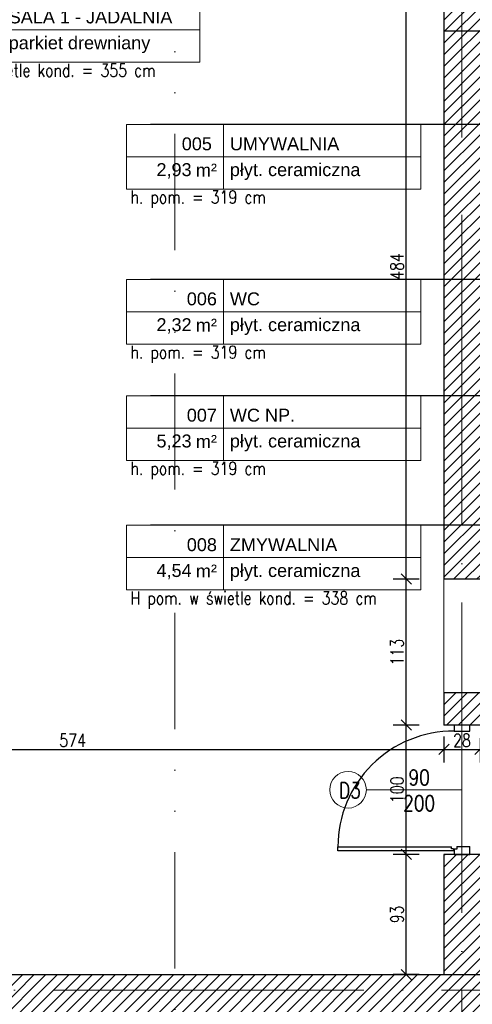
# Model space of a CAD drawing. Header units: millimetres. Extents: x -66901 to 936319, y -323998 to 488548.
# Tile 45 of 84: x 739370 to 742869, y 74331 to 81952. Entities that reach past the tile are written whole.
import ezdxf
from ezdxf import colors
from ezdxf.entities.mleader import LeaderData, LeaderLine
from ezdxf.enums import TextEntityAlignment as Align
from ezdxf.math import Vec2, Vec3

# ---------------------------------------------------------------- set-up
doc = ezdxf.new("R2010")
doc.units = ezdxf.units.MM
doc.header["$LTSCALE"] = 5
doc.header["$MEASUREMENT"] = 0
doc.linetypes.add('1KS_2KP-50', pattern=[37.05, 12, 6, -6.35, 0, -6.35, 0, -6.35])
doc.linetypes.add('ACAD_ISO04W100', pattern=[30, 24, -3, 0, -3])
doc.layers.add('A_DZIAŁOWA_PROJEKTOWANE', color=7, linetype='Continuous', lineweight=18, true_color=0x007cb0)
doc.layers.add('A_HATCH', color=7, linetype='Continuous', lineweight=5, true_color=0x999999)
for name, color, linetype, lineweight in [('A_KONST_ISTNIEJĄCE', 83, 'Continuous', 25), ('A_LINIA PRZEKROJOWA', 223, '1KS_2KP-50', 15), ('A_OPISY', 44, 'Continuous', 9), ('A_OSIE KONSTRUKCYJNE', 150, 'ACAD_ISO04W100', 5), ('A_WIDOK', 141, 'Continuous', 13), ('A_WYMIAROWANIE', 7, 'Continuous', 9)]:
    doc.layers.add(name, color=color, linetype=linetype, lineweight=lineweight)
doc.layers.add('K-S$UPY', color=4, linetype='Continuous')
doc.styles.add('ARIAL', font='arial.ttf')
doc.styles.get("Standard").update_dxf_attribs({"font": 'simplex.shx', "width": 0.8})
doc.dimstyles.new('1 do 100', dxfattribs={"dimtxt": 10, "dimasz": 8, "dimexe": 10, "dimexo": 10, "dimgap": 2, "dimtad": 1, "dimdec": 0, "dimtxsty": 'Standard', "dimblk": 'OBLIQUE', "dimcen": 2.5, "dimadec": 0, "dimazin": 0, "dimtfac": 1, "dimtdec": 0, "dimtmove": 0, "dimatfit": 3, "dimldrblk": 'OBLIQUE', "dimfxl": 10, "dimfxlon": 1, "dimarcsym": 0})
pattern_1 = [(45, (-15049.4887, -19245.573), (-4.490128, 4.490128), [])]

# ---------------------------------------------------------------- blocks, each defined once
blk = doc.blocks.new('*U221')
at = {"lineweight": 5}
for p, q in [((-75, -25), (-75, 25)), ((-75, 25), (0, 25)), ((0, 0), (0, 25)), ((0, 25), (152.71, 25)), ((152.71, 25), (152.71, -25)), ((-75, -25), (0, -25)), ((152.71, -25), (0, -25))]:
    blk.add_line(p, q, dxfattribs=at)
at = {"lineweight": 5, "ltscale": 18.5}
for p, q in [((0, 25), (0, -25)), ((-75, 0), (152.71, 0))]:
    blk.add_line(p, q, dxfattribs=at)
at = {"lineweight": 5, "ltscale": 18.5, "insert": (-5, -10.38), "char_height": 10, "attachment_point": 6, "style": 'ARIAL'}
blk.add_mtext('\\A1;m²', dxfattribs=at)
at = {"lineweight": 5, "style": 'ARIAL'}
blk.add_attdef('1NR', text='', height=10, dxfattribs=at).set_placement((-5, 5), align=Align.RIGHT)
blk.add_attdef('2POM', (5, 5), '', height=10, dxfattribs=at)
blk.add_attdef('4PL2', text='', height=10, dxfattribs=at).set_placement((-24.57, -5), align=Align.TOP_RIGHT)
blk.add_attdef('3POS', text='', height=10, dxfattribs=at).set_placement((5, -5), align=Align.TOP_LEFT)
blk = doc.blocks.new('_Dot')
at = {"color": 0, "linetype": 'ByBlock', "lineweight": -2}
blk.add_line((-0.5, 0), (-1, 0), dxfattribs=at)
at = {"color": 0, "linetype": 'ByBlock', "const_width": 0.5}
blk.add_lwpolyline([(-0.25, 0, 1), (0.25, 0, 1)], format="xyb", close=True, dxfattribs=at)
blk = doc.blocks.new('OSI')
at = {"layer": 'A_OSIE KONSTRUKCYJNE', "ltscale": 2}
for p, q in [((17829.03, 22227.01), (17829.03, 19966.92)), ((16013.11, 20727.12), (19027.17, 20727.12))]:
    blk.add_line(p, q, dxfattribs=at)
blk = doc.blocks.new('_Oblique')
at = {"color": 0, "linetype": 'ByBlock', "lineweight": -2}
blk.add_line((-0.5, -0.5), (0.5, 0.5), dxfattribs=at)
blk = doc.blocks.new('*D525')
at = {"layer": 'A_WYMIAROWANIE', "color": 0, "lineweight": -2, "ltscale": 2, "transparency": 16777216}
for p, q in [((14201.26, 18537.85), (14201.26, 18547.85)), ((14775.26, 18547.85), (14775.26, 18527.85)), ((14201.26, 18537.85), (14775.26, 18537.85))]:
    blk.add_line(p, q, dxfattribs=at)
at = {"layer": 'Defpoints', "color": 0, "ltscale": 2, "transparency": 16777216}
for p in [(14775.26, 18569.16), (14775.26, 18537.85), (14201.26, 18529.14)]:
    blk.add_point(p, dxfattribs=at)
at = {"layer": 'A_WYMIAROWANIE', "color": 0, "lineweight": -2, "ltscale": 2, "transparency": 16777216, "xscale": 8, "yscale": 8, "zscale": 8, "rotation": 180}
blk.add_blockref('_Oblique', (14201.26, 18537.85), dxfattribs=at)
at = {"layer": 'A_WYMIAROWANIE', "color": 0, "lineweight": -2, "ltscale": 2, "transparency": 16777216, "xscale": 8, "yscale": 8, "zscale": 8}
blk.add_blockref('_Oblique', (14775.26, 18537.85), dxfattribs=at)
at = {"layer": 'A_WYMIAROWANIE', "color": 0, "ltscale": 2, "transparency": 16777216, "insert": (14488.26, 18544.94), "char_height": 10, "attachment_point": 5}
blk.add_mtext('574', dxfattribs=at)
blk = doc.blocks.new('*D526')
at = {"layer": 'A_WYMIAROWANIE', "color": 0, "lineweight": -2, "ltscale": 2, "transparency": 16777216}
for p, q in [((14775.26, 18547.85), (14775.26, 18527.85)), ((14803.26, 18546.66), (14803.26, 18527.85)), ((14775.26, 18537.85), (14803.26, 18537.85))]:
    blk.add_line(p, q, dxfattribs=at)
at = {"layer": 'Defpoints', "color": 0, "ltscale": 2, "transparency": 16777216}
for p in [(14775.26, 18569.16), (14803.26, 18556.66), (14803.26, 18537.85)]:
    blk.add_point(p, dxfattribs=at)
at = {"layer": 'A_WYMIAROWANIE', "color": 0, "lineweight": -2, "ltscale": 2, "transparency": 16777216, "xscale": 8, "yscale": 8, "zscale": 8, "rotation": 180}
blk.add_blockref('_Oblique', (14775.26, 18537.85), dxfattribs=at)
at = {"layer": 'A_WYMIAROWANIE', "color": 0, "lineweight": -2, "ltscale": 2, "transparency": 16777216, "xscale": 8, "yscale": 8, "zscale": 8}
blk.add_blockref('_Oblique', (14803.26, 18537.85), dxfattribs=at)
at = {"layer": 'A_WYMIAROWANIE', "color": 0, "ltscale": 2, "transparency": 16777216, "insert": (14789.26, 18544.96), "char_height": 10, "attachment_point": 5}
blk.add_mtext('28', dxfattribs=at)
blk = doc.blocks.new('*D531')
at = {"layer": 'A_WYMIAROWANIE', "color": 0, "lineweight": -2, "ltscale": 2, "transparency": 16777216}
for p, q in [((14756.2, 18456.66), (14736.2, 18456.66)), ((14746.2, 18363.66), (14746.2, 18456.66)), ((14756.2, 18363.66), (14736.2, 18363.66))]:
    blk.add_line(p, q, dxfattribs=at)
at = {"layer": 'Defpoints', "color": 0, "ltscale": 2, "transparency": 16777216}
for p in [(14746.2, 18456.66), (14775.26, 18456.66), (14775.26, 18363.66)]:
    blk.add_point(p, dxfattribs=at)
at = {"layer": 'A_WYMIAROWANIE', "color": 0, "lineweight": -2, "ltscale": 2, "transparency": 16777216, "xscale": 8, "yscale": 8, "zscale": 8}
for p, rotation in [((14746.2, 18456.66), 90), ((14746.2, 18363.66), 270)]:
    blk.add_blockref('_Oblique', p, dxfattribs=dict(at, rotation=rotation))
at = {"layer": 'A_WYMIAROWANIE', "color": 0, "ltscale": 2, "transparency": 16777216, "insert": (14739.09, 18410.16), "char_height": 10, "attachment_point": 5, "rotation": 90}
blk.add_mtext('93', dxfattribs=at)
blk = doc.blocks.new('*D532')
at = {"layer": 'A_WYMIAROWANIE', "color": 0, "lineweight": -2, "ltscale": 2, "transparency": 16777216}
for p, q in [((14756.2, 18556.66), (14736.2, 18556.66)), ((14746.2, 18456.66), (14746.2, 18556.66)), ((14756.2, 18456.66), (14736.2, 18456.66))]:
    blk.add_line(p, q, dxfattribs=at)
at = {"layer": 'Defpoints', "color": 0, "ltscale": 2, "transparency": 16777216}
for p in [(14746.2, 18556.66), (14775.26, 18556.66), (14775.26, 18456.66)]:
    blk.add_point(p, dxfattribs=at)
at = {"layer": 'A_WYMIAROWANIE', "color": 0, "lineweight": -2, "ltscale": 2, "transparency": 16777216, "xscale": 8, "yscale": 8, "zscale": 8}
for p, rotation in [((14746.2, 18556.66), 90), ((14746.2, 18456.66), 270)]:
    blk.add_blockref('_Oblique', p, dxfattribs=dict(at, rotation=rotation))
at = {"layer": 'A_WYMIAROWANIE', "color": 0, "ltscale": 2, "transparency": 16777216, "insert": (14739.1, 18506.66), "char_height": 10, "attachment_point": 5, "rotation": 90}
blk.add_mtext('100', dxfattribs=at)
blk = doc.blocks.new('*D533')
at = {"layer": 'A_WYMIAROWANIE', "color": 0, "lineweight": -2, "ltscale": 2, "transparency": 16777216}
for p, q in [((14756.2, 18669.66), (14736.2, 18669.66)), ((14746.2, 18556.66), (14746.2, 18669.66)), ((14756.2, 18556.66), (14736.2, 18556.66))]:
    blk.add_line(p, q, dxfattribs=at)
at = {"layer": 'Defpoints', "color": 0, "ltscale": 2, "transparency": 16777216}
for p in [(14746.2, 18669.66), (14775.26, 18669.66), (14775.26, 18556.66)]:
    blk.add_point(p, dxfattribs=at)
at = {"layer": 'A_WYMIAROWANIE', "color": 0, "lineweight": -2, "ltscale": 2, "transparency": 16777216, "xscale": 8, "yscale": 8, "zscale": 8}
for p, rotation in [((14746.2, 18669.66), 90), ((14746.2, 18556.66), 270)]:
    blk.add_blockref('_Oblique', p, dxfattribs=dict(at, rotation=rotation))
at = {"layer": 'A_WYMIAROWANIE', "color": 0, "ltscale": 2, "transparency": 16777216, "insert": (14739.09, 18613.16), "char_height": 10, "attachment_point": 5, "rotation": 90}
blk.add_mtext('113', dxfattribs=at)
blk = doc.blocks.new('*D534')
at = {"layer": 'A_WYMIAROWANIE', "color": 0, "lineweight": -2, "ltscale": 2, "transparency": 16777216}
for p, q in [((14756.2, 19153.66), (14736.2, 19153.66)), ((14746.2, 18669.66), (14746.2, 19153.66)), ((14756.2, 18669.66), (14736.2, 18669.66))]:
    blk.add_line(p, q, dxfattribs=at)
at = {"layer": 'Defpoints', "color": 0, "ltscale": 2, "transparency": 16777216}
for p in [(14746.2, 19153.66), (14775.26, 19153.66), (14775.26, 18669.66)]:
    blk.add_point(p, dxfattribs=at)
at = {"layer": 'A_WYMIAROWANIE', "color": 0, "lineweight": -2, "ltscale": 2, "transparency": 16777216, "xscale": 8, "yscale": 8, "zscale": 8}
for p, rotation in [((14746.2, 19153.66), 90), ((14746.2, 18669.66), 270)]:
    blk.add_blockref('_Oblique', p, dxfattribs=dict(at, rotation=rotation))
at = {"layer": 'A_WYMIAROWANIE', "color": 0, "ltscale": 2, "transparency": 16777216, "insert": (14739.1, 18911.66), "char_height": 10, "attachment_point": 5, "rotation": 90}
blk.add_mtext('484', dxfattribs=at)
blk = doc.blocks.new('A$C704C2890')
at = {"layer": 'A_HATCH'}
h = blk.add_hatch(dxfattribs=at)
h.set_pattern_fill('ANSI31', color=256, scale=2)
h.set_pattern_definition(pattern_1)
h.paths.add_polyline_path([(1467, -1237), (865, -1237), (865, -584), (822, -584), (822, -1280), (1467, -1280)])
h.paths.add_polyline_path([(820, -584), (793, -584), (793, -875), (778, -875), (778, -1244), (635, -1244), (635, -1287), (820, -1287)])
h.paths.add_polyline_path([(865, -300), (793, -300), (793, -356), (865, -356)])
h.paths.add_polyline_path([(865, -5), (822, -5), (822, -70), (865, -70)])
h.paths.add_polyline_path([(822, -5), (793, -5), (793, -70), (822, -70)])
h.paths.add_polyline_path([(893, 38), (822, 38), (822, 43), (647.04, 43), (647.04, 35), (647, 0), (779, 0), (779, -5), (893, -5)])
h.paths.add_polyline_path([(1174, 38), (1130, 38), (1130, 30), (1130, -5), (1174, -5)])
h.paths.add_polyline_path([(421, 43), (370, 43), (370, 35), (370, 0), (421, 0)])
h.paths.add_polyline_path([(144, 43), (-43, 43), (-43, -73), (-35, -73), (0, -73), (0, 0), (144, 0)])
h.paths.add_polyline_path([(0, -293), (-43, -293), (-43, -349), (-35, -349), (0, -349)])
h.paths.add_polyline_path([(0, -581), (-43, -581), (-43, -1181), (0, -1181)])
h.paths.add_polyline_path([(476, -1396), (0, -1396), (0, -1377), (-43, -1377), (-43, -1439), (476, -1439), (476, -1427.08)])
h.paths.add_polyline_path([(678, -1396), (654, -1396), (635, -1396), (576, -1396), (576, -1439), (678, -1439)])
h = blk.add_hatch(dxfattribs=at)
h.set_pattern_fill('ANSI31', color=256, scale=2)
h.set_pattern_definition(pattern_1)
h.paths.add_polyline_path([(2024, -1237), (1954, -1237), (1914, -1237), (1914, -1280), (1958, -1280), (1958, -1294), (2024, -1294)])
h.paths.add_polyline_path([(1739, -1237), (1567, -1237), (1567, -1280), (1739, -1280)])
h.paths.add_polyline_path([(1467, -1144), (1439, -1144), (1439, -1237), (1467, -1237)])
h.paths.add_polyline_path([(1467, -1019), (1439, -1019), (1439, -1044), (1467, -1044)])
h.paths.add_polyline_path([(1467, -507), (1439, -507), (1439, -931), (1467, -931)])
h.paths.add_polyline_path([(1516, -597), (1467, -597), (1467, -667), (1516, -667)])
h.paths.add_polyline_path([(1516, -479), (1482, -479), (1482, -447), (1475.1, -447), (1439, -447), (1439, -507), (1467, -507), (1516, -507)])
h.paths.add_polyline_path([(1954, -479), (1727, -479), (1727, -474), (1699, -474), (1699, -479), (1699, -507), (1954, -507)])
h.paths.add_polyline_path([(1727, -349), (1699, -349), (1699, -384), (1727, -384)])
h.paths.add_polyline_path([(1727, -172), (1727, -129), (1674, -129), (1674, -136.43), (1674, -172), (1699, -172), (1699, -245), (1727, -245)])
h.paths.add_polyline_path([(1482, 38), (1411, 38), (1411, 30), (1411, -5), (1439, -5), (1439, -172), (1529, -172), (1529, -129), (1482, -129)])
h.paths.add_polyline_path([(1482, -172), (1439, -172), (1439, -320), (1482, -320)])
at = {"color": 144}
for p, q in [((1444.92, -1139.61), (1444.92, -1138.06)), ((1446.46, -1139.61), (1444.92, -1139.61)), ((1449.03, -1140.03), (1447.04, -1140.03)), ((1449.03, -1138.04), (1449.03, -1140.03))]:
    blk.add_line(p, q, dxfattribs=at)
for points in [[(1458.96, -1044), (1447.04, -1044), (1447.04, -1048.64), (1458.96, -1048.64), (1458.96, -1044)], [(1446.46, -1141.15), (1357.06, -1141.15), (1357.06, -1138.06), (1444.92, -1138.06)], [(1446.46, -1139.61), (1446.46, -1141.15)], [(1447.04, -1140.03), (1447.04, -1144), (1458.96, -1144), (1458.96, -1138.04)], [(1449.03, -1138.04), (1458.96, -1138.04)]]:
    blk.add_lwpolyline(points, dxfattribs=at)
blk.add_arc((1446.49, -1138.06), 89.43, 89.64515, 180.00111, dxfattribs=at)
at = {"layer": 'A_KONST_ISTNIEJĄCE', "ltscale": 2}
for p, q in [((1439, -447), (1439, -931)), ((1467, -507), (1439, -507)), ((1467, -931), (1439, -931)), ((1439, -1019), (1439, -1044)), ((1467, -1019), (1439, -1019)), ((1467, -1044), (1439, -1044)), ((1439, -1144), (1439, -1237)), ((1467, -1144), (1439, -1144)), ((865, -1237), (1467, -1237))]:
    blk.add_line(p, q, dxfattribs=at)
at = {"layer": 'A_LINIA PRZEKROJOWA'}
blk.add_line((1230.95, -1973.34), (1230.95, 198.11), dxfattribs=at)
at = {"layer": 'A_OPISY', "color": 144, "transparency": 33554559}
blk.add_line((1453.07, -1094.02), (1379.09, -1094.02), dxfattribs=at)
blk.add_circle((1364.94, -1094.02), 14.15, dxfattribs=at)
at = {"layer": 'A_WIDOK', "ltscale": 2}
blk.add_line((1439, -931), (1439, -1019), dxfattribs=at)
at = {"layer": 'A_OPISY'}
for p, values in [((1097.6, -505.87), {'1NR': '017', '2POM': 'SALA 1 - JADALNIA', '3POS': 'parkiet drewniany', '4PL2': '70,72'}), ((1268.58, -604.07), {'1NR': '005 ', '2POM': 'UMYWALNIA', '3POS': 'płyt. ceramiczna', '4PL2': '2,93'}), ((1268.58, -724.07), {'1NR': '006', '2POM': 'WC', '3POS': 'płyt. ceramiczna', '4PL2': '2,32'}), ((1268.58, -814.07), {'1NR': '007', '2POM': 'WC NP.', '3POS': 'płyt. ceramiczna', '4PL2': '5,23'}), ((1268.58, -914.34), {'1NR': '008', '2POM': 'ZMYWALNIA', '3POS': 'płyt. ceramiczna', '4PL2': '4,54'})]:
    blk.add_blockref('*U221', p, dxfattribs=at).add_auto_attribs(values)
at = {"layer": 'A_OSIE KONSTRUKCYJNE'}
blk.add_blockref('OSI', (-16376.03, -21976.12), dxfattribs=at)
at = {"layer": 'A_OPISY', "char_height": 10, "width": 254.3544, "attachment_point": 1}
for s, insert in [('H pom. w świetle kond. = 355 cm', (1025.79, -532.13)), ('h. pom. = 319 cm', (1196.77, -630.32)), ('h. pom. = 319 cm', (1196.77, -750.32)), ('h. pom. = 319 cm', (1196.77, -840.32)), ('H pom. w świetle kond. = 338 cm', (1196.77, -940.59))]:
    blk.add_mtext(s, dxfattribs=dict(at, insert=insert))
at = {"layer": 'A_OPISY', "color": 144, "transparency": 33554559, "char_height": 12, "width": 44.3905, "attachment_point": 5}
for s, insert in [('90\\P200', (1419.91, -1094.47)), ('D3', (1366.44, -1094.47))]:
    blk.add_mtext(s, dxfattribs=dict(at, insert=insert))
at = {"layer": 'A_OPISY'}
for tag, p in [('90+15', (1523.57, -388.18)), ('200', (1523.57, -407.04))]:
    blk.add_attdef(tag, p, '', height=9.86, dxfattribs=at)
blk.add_attdef('OZ', (1572.64, -382.31), '', height=9.86, rotation=270, dxfattribs=at)
at = {"layer": 'A_WYMIAROWANIE', "ltscale": 2}
for base, p1, p2, picture, middle in [((1409.95, -447), (1439, -931), (1439, -447), '*D534', (1402.84, -689)), ((1409.95, -931), (1439, -1044), (1439, -931), '*D533', (1402.84, -987.5)), ((14746.2, -1044), (14775.26, -1144), (1439, -1044), '*D532', (1402.84, -1094))]:
    dim = blk.add_linear_dim(base=base, p1=p1, p2=p2, angle=90, dimstyle='1 do 100', override={"dimtmove": 1}, dxfattribs=at)
    dim.commit()
    dim.dimension.update_dxf_attribs({"geometry": picture, "text_midpoint": middle, "insert": (-13336.26, -19600.66)})
dim = blk.add_linear_dim(base=(1439, -1062.81), p1=(865, -1071.52), p2=(1439, -1031.5), dimstyle='1 do 100', dxfattribs=at)
dim.commit()
dim.dimension.update_dxf_attribs({"geometry": '*D525', "text_midpoint": (1152, -1055.72), "insert": (-13336.26, -19600.66)})
dim = blk.add_linear_dim(base=(1467, -1062.81), p1=(1439, -1031.5), p2=(1467, -1044), dimstyle='1 do 100', override={"dimtmove": 1}, dxfattribs=at)
dim.commit()
dim.dimension.update_dxf_attribs({"geometry": '*D526', "text_midpoint": (1453, -1055.7), "insert": (-13336.26, -19600.66)})
dim = blk.add_linear_dim(base=(1409.95, -1144), p1=(1439, -1237), p2=(1439, -1144), angle=90, dimstyle='1 do 100', dxfattribs=at)
dim.commit()
dim.dimension.update_dxf_attribs({"geometry": '*D531', "text_midpoint": (1402.84, -1190.5), "insert": (-13336.26, -19600.66)})
at = {"layer": 'A_DZIAŁOWA_PROJEKTOWANE', "ltscale": 2}
ml = blk.add_multileader_mtext('Standard', dxfattribs=at)
ml.set_content('DOCIEPLENIE  ŚCIANY ZEWNĘTRZNEJ IZOLACJĄ TERMICZNĄ - STYROPIAN GR.12CM ', color=256)
ml.set_leader_properties()
ml.build(insert=Vec2(0, 0))
ml.multileader.update_dxf_attribs({"arrow_head_size": 8})
ctx = ml.context
ctx.base_point, ctx.char_height, ctx.arrow_head_size, ctx.plane_origin = Vec3(-279.69, -702.51), 8, 8, Vec3(-199.73, -738.69)
notes = []
notes.append((ctx, [(0, (1, 1, 0), (-90.62, -702.51), (-1, 0), 8, [(0, [(-49, -738.69)], 0, [])])]))
ctx.mtext.insert, ctx.mtext.width, ctx.mtext.defined_height, ctx.mtext.flow_direction = Vec3(-240.14, -698.44), 189.5849, 56.48, 5
ml = blk.add_multileader_mtext('Standard', dxfattribs=at)
ml.set_content('WYKONAĆ POSZERZENIE BIEGU O 5CM NA CAŁEJ DŁUGOŚCI BIEGU POPRZEZ SKUCIE CZĘŚCI ŚCIANY. \\PDODATKOWO WYKONAĆ WKUCIE PORĘCZY GR. 4CM  W ŚCIANĘ, OTWÓR WYKONAĆ NA WYS. 100-120 CM, GŁĘBOKOŚCI 9CM.', color=256)
ml.set_leader_properties()
ml.build(insert=Vec2(0, 0))
ml.multileader.update_dxf_attribs({"arrow_head_size": 8})
ctx = ml.context
ctx.base_point, ctx.char_height, ctx.arrow_head_size, ctx.plane_origin = Vec3(32.85, -1044.82), 8, 8, Vec3(568.87, -1142.99)
notes.append((ctx, [(0, (1, 1, 0), (352.96, -1044.82), (-1, 0), 8, [(0, [(384.42, -1152.12)], 0, [])])]))
ctx.mtext.insert, ctx.mtext.width, ctx.mtext.defined_height, ctx.mtext.flow_direction = Vec3(37.22, -1039.65), 309.1908, 68.66, 5
at = {"layer": 'A_OPISY'}
ml = blk.add_multileader_mtext('Standard', dxfattribs=at)
ml.set_content('', color=256)
ml.set_leader_properties()
ml.set_arrow_properties(name='DOT')
ml.build(insert=Vec2(0, 0))
ml.multileader.update_dxf_attribs({"arrow_head_size": 6})
ctx = ml.context
ctx.base_point, ctx.arrow_head_size, ctx.plane_origin = Vec3(1208.11, -579.07), 6, Vec3(991.57, -111.36)
ctx.text_align_type = 2
notes.append((ctx, [(1, (1, 1, 0), (1226.63, -579.07), (-1, 0), 14.52, [(0, [(1793.97, -579.07)], 0, [])])]))
ctx.mtext.insert, ctx.mtext.alignment, ctx.mtext.flow_direction = Vec3(1210.11, -577.07), 3, 5
ml = blk.add_multileader_mtext('Standard', dxfattribs=at)
ml.set_content('', color=256)
ml.set_leader_properties()
ml.set_arrow_properties(name='DOT')
ml.build(insert=Vec2(0, 0))
ml.multileader.update_dxf_attribs({"arrow_head_size": 6})
ctx = ml.context
ctx.base_point, ctx.arrow_head_size, ctx.plane_origin = Vec3(1208.11, -699.07), 6, Vec3(991.57, -231.36)
ctx.text_align_type = 2
notes.append((ctx, [(1, (1, 1, 0), (1226.63, -699.07), (-1, 0), 14.52, [(0, [(1886.16, -699.07)], 0, [])])]))
ctx.mtext.insert, ctx.mtext.alignment, ctx.mtext.flow_direction = Vec3(1210.11, -697.07), 3, 5
ml = blk.add_multileader_mtext('Standard', dxfattribs=at)
ml.set_content('', color=256)
ml.set_leader_properties()
ml.set_arrow_properties(name='DOT')
ml.build(insert=Vec2(0, 0))
ml.multileader.update_dxf_attribs({"arrow_head_size": 6})
ctx = ml.context
ctx.base_point, ctx.arrow_head_size, ctx.plane_origin = Vec3(1208.11, -789.07), 6, Vec3(991.57, -321.36)
ctx.text_align_type = 2
notes.append((ctx, [(1, (1, 1, 0), (1226.63, -789.07), (-1, 0), 14.52, [(0, [(1556.44, -789.07)], 0, [])])]))
ctx.mtext.insert, ctx.mtext.alignment, ctx.mtext.flow_direction = Vec3(1210.11, -787.07), 3, 5
ml = blk.add_multileader_mtext('Standard', dxfattribs=at)
ml.set_content('', color=256)
ml.set_leader_properties()
ml.set_arrow_properties(name='DOT')
ml.build(insert=Vec2(0, 0))
ml.multileader.update_dxf_attribs({"arrow_head_size": 6})
ctx = ml.context
ctx.base_point, ctx.arrow_head_size, ctx.plane_origin = Vec3(1208.11, -889.34), 6, Vec3(991.57, -421.63)
ctx.text_align_type = 2
notes.append((ctx, [(1, (1, 1, 0), (1226.63, -889.34), (-1, 0), 14.52, [(0, [(1556.44, -889.34)], 0, [])])]))
ctx.mtext.insert, ctx.mtext.alignment, ctx.mtext.flow_direction = Vec3(1210.11, -887.34), 3, 5
for ctx, leaders in notes:
    for number, flags, end, landing, length, lines in leaders:
        leader = LeaderData()
        leader.index, (leader.has_last_leader_line, leader.has_dogleg_vector, leader.attachment_direction) = number, flags
        leader.last_leader_point, leader.dogleg_vector, leader.dogleg_length = Vec3(end), Vec3(landing), length
        for number, points, colour, breaks in lines:
            line = LeaderLine()
            line.index, line.vertices, line.color, line.breaks = number, Vec3.list(points), colors.encode_raw_color(colour), breaks
            leader.lines.append(line)
        ctx.leaders.append(leader)

msp = doc.modelspace()

# ---------------------------------------------------------------- block references
at = {"layer": 'K-S$UPY', "xscale": 10, "yscale": 10, "zscale": 10}
msp.add_blockref('A$C704C2890', (728259, 86931.848), dxfattribs=at)

doc.saveas('drawing.dxf')
